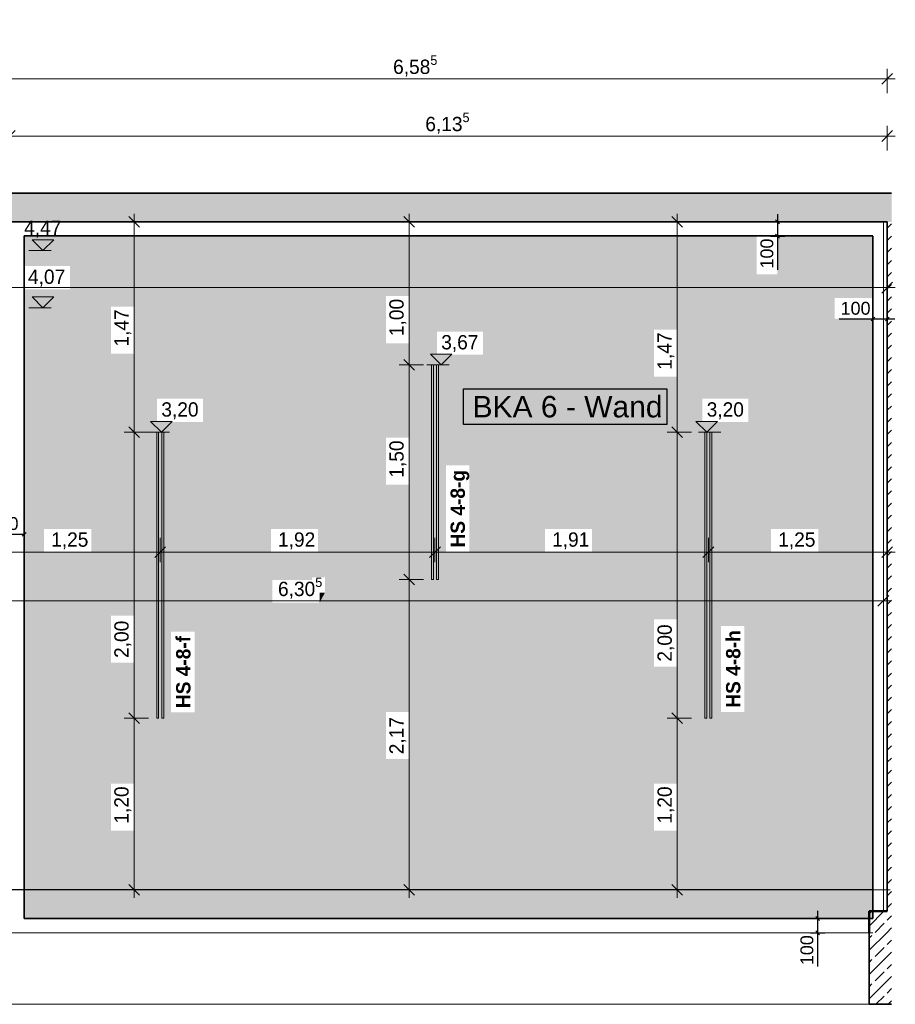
# Model space of a CAD drawing. Extents: x -22247 to 536407, y -187892 to 17509.
# Tile 62 of 75: x 492438 to 498558, y -185776 to -178892. Entities that reach past the tile are written whole.
import ezdxf
from ezdxf.lldxf.tags import DXFTag

# ---------------------------------------------------------------- set-up
doc = ezdxf.new("R2010")
doc.units = 0
doc.header["$LTSCALE"] = 50
doc.layers.get('0').update_dxf_attribs({"lineweight": 25})
for name, color, linetype, lineweight in [('01 Bemaßung einbauteile', 7, 'Continuous', 25), ('01AFU Allgemein Bemaßung', 7, 'Continuous', 25), ('20 Außenwände', 7, 'Continuous', 25), ('20 Bodenplatte', 7, 'Continuous', 25), ('20 Dach Stb-Decke', 7, 'Continuous', 25), ('20 Einbauteile - Halfenschienen', 7, 'Continuous', 25), ('20 Fundament', 7, 'Continuous', 25), ('20 Innenwände', 7, 'Continuous', 25), ('H_Mass', 7, 'Continuous', 25), ('H_Text', 7, 'Continuous', 25), ('X_Geometrie', 7, 'Continuous', 25)]:
    doc.layers.add(name, color=color, linetype=linetype, lineweight=lineweight)
doc.layers.add('H_Fläschenheizung', color=7, linetype='Continuous', lineweight=35, true_color=0xff9393)
doc.styles.add('ERSTELLTER_STIL_2', font='GOTHIC.TTF')
doc.styles.add('ERSTELLTER_STIL_3', font='txt')
doc.styles.get("Standard").update_dxf_attribs({"font": 'txt.shx'})
tags = doc.linetypes.add('Untersicht', pattern=[0.4, 0.3, -0.1]).pattern_tags.tags
tags[6:7] = [DXFTag(74, 4), DXFTag(75, 0), DXFTag(340, '0'), DXFTag(46, 1.0), DXFTag(50, 0.0), DXFTag(44, 0.0), DXFTag(45, 0.0)]
tags[4:5] = [DXFTag(74, 4), DXFTag(75, 0), DXFTag(340, '0'), DXFTag(46, 1.0), DXFTag(50, 0.0), DXFTag(44, 0.0), DXFTag(45, 0.0)]
pattern_1 = [(45, (505077.17, -184975.84), (-84.8528, 84.8528), []), (45, (505034.74, -184933.41), (-84.8528, 84.8528), [90, -30])]

# ---------------------------------------------------------------- blocks, each defined once
blk = doc.blocks.new('Schraffur_A07DT84IVH', base_point=(492468.8, -185175.8))
at = {"ltscale": 0.35}
for points in [[(497588.5, -180409.2), (492468.8, -180614.4), (492468.8, -180404.2)], [(497588.5, -180409.2), (492468.8, -180404.2), (498401.9, -180404.2)], [(497588.5, -180409.2), (492788.4, -180614.4), (492468.8, -180614.4)], [(497588.5, -180409.2), (493075.2, -180897.6), (492788.4, -180776.4)], [(497588.5, -180409.2), (492788.4, -180776.4), (492788.4, -180614.4)], [(497588.5, -180409.2), (493235.2, -180897.6), (493075.2, -180897.6)], [(497588.5, -180409.2), (494997.7, -180824.2), (493235.2, -180897.6)], [(497588.5, -180409.2), (495157.7, -180824.2), (494997.7, -180824.2)], [(497588.5, -180409.2), (495354.1, -181072.4), (495157.7, -180824.2)], [(497588.5, -180409.2), (495675.4, -181072.4), (495354.1, -181072.4)], [(497588.5, -180409.2), (496871.7, -181059.2), (495675.4, -181234.2)], [(497588.5, -180409.2), (495675.4, -181234.2), (495675.4, -181072.4)], [(497588.5, -180409.2), (497031.7, -181059.2), (496871.7, -181059.2)], [(497588.5, -180409.2), (497209.7, -181542.4), (497031.7, -181389.2)], [(497588.5, -180409.2), (497031.7, -181389.2), (497031.7, -181059.2)], [(497588.5, -180409.2), (497530.5, -181542.4), (497209.7, -181542.4)], [(497588.5, -180409.2), (497588.5, -180673), (497530.5, -181704.2)], [(497588.5, -180409.2), (497530.5, -181704.2), (497530.5, -181542.4)], [(497588.5, -180409.2), (498401.9, -180404.2), (497732.5, -180409.2)], [(497732.5, -180673), (497732.5, -180409.2), (498401.9, -180404.2)], [(497732.5, -180673), (498401.9, -180404.2), (498134.8, -180838.5)], [(498401.9, -180404.2), (498398.5, -180838.5), (498134.8, -180838.5)], [(498401.9, -185175.8), (498398.5, -180982.5), (498401.9, -180404.2)], [(498398.5, -180982.5), (498401.9, -180404.2), (498398.5, -180838.5)], [(497530.5, -181704.2), (497689.9, -182612.9), (497588.5, -180673)], [(497689.9, -182612.9), (497588.5, -180673), (497689.9, -182452.9)], [(497588.5, -180673), (497689.9, -182452.9), (497732.5, -180673)], [(497689.9, -182452.9), (497732.5, -180673), (498019.9, -182452.9)], [(497732.5, -180673), (498019.9, -182452.9), (498134.8, -180838.5)], [(492469.2, -185175.8), (492468.8, -180776.4), (492607.8, -182452.9)], [(492468.8, -180776.4), (492607.8, -182452.9), (492788.4, -180776.4)], [(492607.8, -182452.9), (492788.4, -180776.4), (492937.8, -182452.9)], [(492788.4, -180776.4), (492937.8, -182452.9), (493075.2, -180897.6)], [(493235.2, -181227.5), (493235.2, -180897.6), (494997.7, -180824.2)], [(493235.2, -181227.5), (494997.7, -180824.2), (493397.8, -181542.4)], [(493718.6, -181542.4), (493397.8, -181542.4), (494997.7, -180824.2)], [(494997.7, -180824.2), (494193.5, -182452.9), (493718.6, -181704.2)], [(493718.6, -181542.4), (494997.7, -180824.2), (493718.6, -181704.2)], [(494523.5, -182452.9), (494997.7, -180824.2), (494193.5, -182452.9)], [(494997.7, -180824.2), (494571, -182791.7), (494523.5, -182612.9)], [(494523.5, -182612.9), (494523.5, -182452.9), (494997.7, -180824.2)], [(494997.7, -184062), (494571, -182897.3), (494997.7, -180824.2)], [(494571, -182897.3), (494997.7, -180824.2), (494571, -182791.7)], [(494997.7, -184062), (494997.7, -180824.2), (494997.7, -181154.2)], [(495157.7, -180824.2), (495354.1, -181072.4), (495157.7, -181154.2)], [(498019.9, -182452.9), (498134.8, -180838.5), (498019.9, -182612.9)], [(498134.8, -180838.5), (498019.9, -182612.9), (498134.8, -180982.5)], [(492937.8, -182452.9), (493075.2, -180897.6), (492937.8, -182612.9)], [(493075.2, -180897.6), (492937.8, -182612.9), (493075.2, -181227.5)], [(498019.9, -182612.9), (498134.8, -180982.5), (498401.9, -185175.8)], [(498134.8, -180982.5), (498401.9, -185175.8), (498398.5, -180982.5)], [(495157.7, -181154.2), (495157.7, -181813.9), (495354.1, -181072.4)], [(495157.7, -181813.9), (495354.1, -181072.4), (495157.7, -182143.9)], [(495354.1, -181072.4), (495157.7, -182143.9), (495157.7, -183732)], [(495354.1, -181072.4), (495354.1, -181234.2), (495157.7, -184062)], [(495157.7, -183732), (495354.1, -181072.4), (495157.7, -184062)], [(496871.7, -181059.2), (496109.2, -182452.9), (495675.4, -181234.2)], [(496871.7, -181059.2), (496439.2, -182452.9), (496109.2, -182452.9)], [(496871.7, -181059.2), (496871.7, -181389.2), (496439.2, -182612.9)], [(496871.7, -181059.2), (496439.2, -182612.9), (496439.2, -182452.9)], [(494997.7, -184062), (494997.7, -181154.2), (494997.7, -181813.9)], [(494997.7, -181154.2), (494997.7, -181813.9), (495157.7, -181154.2)], [(494997.7, -181813.9), (495157.7, -181154.2), (495157.7, -181813.9)], [(492937.8, -182612.9), (493075.2, -181227.5), (493075.2, -184562.5)], [(493075.2, -181227.5), (493075.2, -184562.5), (493075.2, -183058.7)], [(493235.2, -181227.5), (493235.2, -183058.7), (493075.2, -183058.7)], [(493235.2, -181227.5), (493075.2, -183058.7), (493075.2, -181227.5)], [(493235.2, -181227.5), (493397.8, -181542.4), (493235.2, -183058.7)], [(495354.1, -181234.2), (495157.7, -184062), (495416.7, -182615.4)], [(495675.4, -181234.2), (495416.7, -182007), (495354.1, -181234.2)], [(495416.7, -182007), (495354.1, -181234.2), (495416.7, -182615.4)], [(495581.1, -182007), (495675.4, -181234.2), (495416.7, -182007)], [(495581.1, -182615.4), (496109.2, -182612.9), (495675.4, -181234.2)], [(495581.1, -182615.4), (495581.1, -182007), (495675.4, -181234.2)], [(496109.2, -182612.9), (495675.4, -181234.2), (496109.2, -182452.9)], [(496439.2, -182612.9), (496871.8, -184562.5), (496871.7, -181389.2)], [(496871.8, -184562.5), (496871.7, -181389.2), (496871.8, -183084.4)], [(496871.7, -181389.2), (496871.8, -183084.4), (497031.7, -181389.2)], [(496871.8, -183084.4), (497031.7, -181389.2), (497031.8, -183084.4)], [(497031.7, -181389.2), (497031.8, -183084.4), (497209.7, -181542.4)], [(493397.8, -181704.2), (493235.2, -184562.5), (493397.8, -181542.4)], [(493235.2, -184562.5), (493397.8, -181542.4), (493235.2, -184232.6)], [(493397.8, -181542.4), (493235.2, -184232.6), (493235.2, -183388.6)], [(493235.2, -183058.7), (493397.8, -181542.4), (493235.2, -183388.6)], [(497031.8, -183084.4), (497209.7, -181542.4), (497031.8, -183414.4)], [(497209.7, -181542.4), (497031.8, -183414.4), (497031.8, -184232.6)], [(497031.8, -184562.5), (497031.8, -184232.6), (497209.7, -181542.4)], [(497031.8, -184562.5), (497209.7, -181542.4), (497209.7, -181704.2)], [(493494.3, -183734.3), (493397.8, -181704.2), (493235.2, -184562.5)], [(493494.3, -183171.4), (493494.3, -183734.3), (493397.8, -181704.2)], [(493494.3, -183171.4), (493397.8, -181704.2), (493718.6, -181704.2)], [(493494.3, -183171.4), (493718.6, -181704.2), (493660.1, -183171.4)], [(494204, -182968.5), (493718.6, -181704.2), (493660.1, -183734.3)], [(493718.6, -181704.2), (493660.1, -183734.3), (493660.1, -183171.4)], [(494193.5, -182612.9), (494204, -182968.5), (493718.6, -181704.2)], [(494193.5, -182452.9), (493718.6, -181704.2), (494193.5, -182612.9)], [(497209.7, -181704.2), (497339.4, -183731.5), (497031.8, -184562.5)], [(497530.5, -181704.2), (497339.4, -183131.4), (497209.7, -181704.2)], [(497339.4, -183131.4), (497209.7, -181704.2), (497339.4, -183731.5)], [(497503.8, -183131.4), (497530.5, -181704.2), (497339.4, -183131.4)], [(497503.8, -183731.5), (497530.5, -181704.2), (497689.9, -182612.9)], [(497503.8, -183731.5), (497503.8, -183131.4), (497530.5, -181704.2)], [(494997.7, -182143.9), (494997.7, -184062), (494997.7, -181813.9)], [(495157.7, -182143.9), (495157.7, -183732), (494997.7, -183732)], [(494997.7, -182143.9), (495157.7, -182143.9), (494997.7, -183732)], [(494997.7, -182143.9), (494997.7, -183732), (494997.7, -184062)], [(492607.8, -182612.9), (492469.2, -185175.8), (492607.8, -182452.9)], [(492607.8, -182612.9), (493075.2, -184562.5), (492469.2, -185175.8)], [(492607.8, -182612.9), (492937.8, -182612.9), (493075.2, -184562.5)], [(494523.5, -182612.9), (494204, -182808.5), (494193.5, -182612.9)], [(494204, -182808.5), (494193.5, -182612.9), (494204, -182968.5)], [(494523.5, -182612.9), (494480.5, -182791.7), (494204, -182808.5)], [(494571, -182791.7), (494523.5, -182612.9), (494480.5, -182791.7)], [(496871.8, -184562.5), (495581.1, -182615.4), (496109.2, -182612.9)], [(496109.2, -182612.9), (496439.2, -182612.9), (496871.8, -184562.5)], [(498401.9, -185175.8), (497503.8, -183731.5), (497689.9, -182612.9)], [(498401.9, -185175.8), (497689.9, -182612.9), (498019.9, -182612.9)], [(495157.7, -184062), (495416.7, -182615.4), (496871.8, -184562.5)], [(495416.7, -182615.4), (496871.8, -184562.5), (495581.1, -182615.4)], [(494480.5, -182791.7), (494204, -182808.5), (494480.5, -182808.5)], [(494533.9, -182968.5), (494997.7, -184062), (494571, -182897.3)], [(494571, -182897.3), (494533.9, -182968.5), (494533.9, -182897.3)], [(494997.7, -184062), (493660.1, -183734.3), (494204, -182968.5)], [(494204, -182968.5), (494533.9, -182968.5), (494997.7, -184062)], [(493075.2, -184562.5), (493075.2, -183058.7), (493075.2, -183388.6)], [(496871.8, -183414.4), (496871.8, -184562.5), (496871.8, -183084.4)], [(493235.2, -184232.6), (493235.2, -183388.6), (493075.2, -184232.6)], [(493235.2, -183388.6), (493075.2, -184232.6), (493075.2, -183388.6)], [(493075.2, -184232.6), (493075.2, -183388.6), (493075.2, -184562.5)], [(497031.8, -183414.4), (497031.8, -184232.6), (496871.8, -184232.6)], [(496871.8, -183414.4), (497031.8, -183414.4), (496871.8, -184232.6)], [(496871.8, -183414.4), (496871.8, -184232.6), (496871.8, -184562.5)], [(498401.9, -185175.8), (493235.2, -184562.5), (493494.3, -183734.3)], [(498401.9, -185175.8), (493494.3, -183734.3), (493660.1, -183734.3)], [(498401.9, -185175.8), (493660.1, -183734.3), (494997.7, -184062)], [(498401.9, -185175.8), (497031.8, -184562.5), (497339.4, -183731.5)], [(498401.9, -185175.8), (497339.4, -183731.5), (497503.8, -183731.5)], [(498401.9, -185175.8), (494997.7, -184062), (495157.7, -184062)], [(498401.9, -185175.8), (495157.7, -184062), (496871.8, -184562.5)], [(498401.9, -185175.8), (492469.2, -185175.8), (493075.2, -184562.5)], [(498401.9, -185175.8), (493075.2, -184562.5), (493235.2, -184562.5)], [(498401.9, -185175.8), (496871.8, -184562.5), (497031.8, -184562.5)]]:
    blk.add_solid(points, dxfattribs=at)
blk = doc.blocks.new('-D343')
at = {"layer": '01AFU Allgemein Bemaßung', "color": 7, "linetype": 'Continuous', "lineweight": 13, "ltscale": 0.00028561}
for p, q in [((498.4746, -183.0262), (498.4746, -182.7058)), ((492.1692, -183.2058), (492.1692, -182.8855)), ((492.2067, -182.9183), (492.1317, -182.9933)), ((492.1692, -182.9558), (498.4746, -182.9558)), ((498.4371, -182.9933), (498.5121, -182.9183)), ((498.4746, -182.9558), (498.5309, -182.9558))]:
    blk.add_line(p, q, dxfattribs=at)
at = {"layer": '01AFU Allgemein Bemaßung', "color": 7, "lineweight": 13, "ltscale": 0.00028561, "insert": (494.2432, -182.951), "char_height": 0.1, "attachment_point": 7, "style": 'ERSTELLTER_STIL_2'}
blk.add_mtext('\\A1;{\\pql;\\fCentury Gothic|b0|i0|c0|p0;\\W1.000000;6,30\\fCentury Gothic|b0|i0|c0|p0;\\W1.000000;\\A1{\\H.66x;\\S5^  ;}}', dxfattribs=at)
blk = doc.blocks.new('-D344')
at = {"layer": '01AFU Allgemein Bemaßung', "color": 7, "linetype": 'Continuous', "lineweight": 13, "ltscale": 0.00028561}
for p, q in [((483.9101, -180.8362), (483.9101, -180.6658)), ((498.5019, -180.8362), (498.5019, -180.6658)), ((483.9476, -180.7283), (483.8726, -180.8033)), ((498.4644, -180.8033), (498.5394, -180.7283)), ((483.8539, -180.7658), (483.9101, -180.7658)), ((483.9101, -180.7658), (498.5019, -180.7658)), ((498.5019, -180.7658), (498.5581, -180.7658))]:
    blk.add_line(p, q, dxfattribs=at)
at = {"layer": '01AFU Allgemein Bemaßung', "color": 7, "lineweight": 13, "ltscale": 0.00028561, "insert": (488.0068, -180.7458), "char_height": 0.1, "attachment_point": 7, "style": 'ERSTELLTER_STIL_2'}
blk.add_mtext('\\A1;{\\pql;\\fCentury Gothic|b0|i0|c0|p0;\\W1.000000;14,59}', dxfattribs=at)
blk = doc.blocks.new('-D352')
at = {"layer": '01 Bemaßung einbauteile', "color": 200, "linetype": 'Continuous', "lineweight": 18, "ltscale": 0.00105, "true_color": 0xd600ff}
for p, q in [((492.3692, -179.8058), (492.3692, -179.6355)), ((498.5019, -179.8058), (498.5019, -179.6355)), ((492.4067, -179.6683), (492.3317, -179.7433)), ((492.3692, -179.7058), (498.5019, -179.7058)), ((498.4644, -179.7433), (498.5394, -179.6683)), ((498.5019, -179.7058), (498.5581, -179.7058))]:
    blk.add_line(p, q, dxfattribs=at)
at = {"layer": '01 Bemaßung einbauteile', "color": 200, "lineweight": 18, "ltscale": 0.00105, "true_color": 0xd600ff, "insert": (495.2728, -179.701), "char_height": 0.1, "attachment_point": 7, "style": 'ERSTELLTER_STIL_2'}
blk.add_mtext('\\A1;{\\pql;\\fCentury Gothic|b0|i0|c0|p0;\\W1.000000;6,13\\fCentury Gothic|b0|i0|c0|p0;\\W1.000000;\\A1{\\H.66x;\\S5^  ;}}', dxfattribs=at)
blk = doc.blocks.new('-D355')
at = {"layer": '01 Bemaßung einbauteile', "color": 200, "linetype": 'Continuous', "lineweight": 18, "ltscale": 0.00105, "true_color": 0xd600ff}
for p, q in [((491.9192, -179.4058), (491.9192, -179.2355)), ((498.5019, -179.4058), (498.5019, -179.2355)), ((491.9567, -179.2683), (491.8817, -179.3433)), ((491.9192, -179.3058), (498.5019, -179.3058)), ((498.4644, -179.3433), (498.5394, -179.2683)), ((498.5019, -179.3058), (498.5581, -179.3058))]:
    blk.add_line(p, q, dxfattribs=at)
at = {"layer": '01 Bemaßung einbauteile', "color": 200, "lineweight": 18, "ltscale": 0.00105, "true_color": 0xd600ff, "insert": (495.0478, -179.301), "char_height": 0.1, "attachment_point": 7, "style": 'ERSTELLTER_STIL_2'}
blk.add_mtext('\\A1;{\\pql;\\fCentury Gothic|b0|i0|c0|p0;\\W1.000000;6,58\\fCentury Gothic|b0|i0|c0|p0;\\W1.000000;\\A1{\\H.66x;\\S5^  ;}}', dxfattribs=at)
blk = doc.blocks.new('-D360')
at = {"layer": '01 Bemaßung einbauteile', "color": 200, "linetype": 'Continuous', "lineweight": 18, "ltscale": 0.00105, "true_color": 0xd600ff}
for p, q in [((492.1692, -182.7154), (492.1692, -182.545)), ((493.4199, -182.6857), (493.4199, -182.5154)), ((492.2067, -182.5779), (492.1317, -182.6529)), ((493.4574, -182.5779), (493.3824, -182.6529)), ((492.1692, -182.6154), (493.4199, -182.6154))]:
    blk.add_line(p, q, dxfattribs=at)
at = {"layer": '01 Bemaßung einbauteile', "color": 200, "lineweight": 18, "ltscale": 0.00105, "true_color": 0xd600ff, "insert": (492.6576, -182.5954), "char_height": 0.1, "attachment_point": 7, "style": 'ERSTELLTER_STIL_2'}
blk.add_mtext('\\A1;{\\pql;\\fCentury Gothic|b0|i0|c0|p0;\\W1.000000;1,25}', dxfattribs=at)
blk = doc.blocks.new('-D361')
at = {"layer": '01 Bemaßung einbauteile', "color": 200, "linetype": 'Continuous', "lineweight": 18, "ltscale": 0.00105, "true_color": 0xd600ff}
for p, q in [((493.4199, -182.6857), (493.4199, -182.5154)), ((495.3406, -182.6857), (495.3406, -182.5154)), ((493.4574, -182.5779), (493.3824, -182.6529)), ((495.3781, -182.5779), (495.3031, -182.6529)), ((493.4199, -182.6154), (495.3406, -182.6154))]:
    blk.add_line(p, q, dxfattribs=at)
at = {"layer": '01 Bemaßung einbauteile', "color": 200, "lineweight": 18, "ltscale": 0.00105, "true_color": 0xd600ff, "insert": (494.2433, -182.5954), "char_height": 0.1, "attachment_point": 7, "style": 'ERSTELLTER_STIL_2'}
blk.add_mtext('\\A1;{\\pql;\\fCentury Gothic|b0|i0|c0|p0;\\W1.000000;1,92}', dxfattribs=at)
blk = doc.blocks.new('-D362')
at = {"layer": '01 Bemaßung einbauteile', "color": 200, "linetype": 'Continuous', "lineweight": 18, "ltscale": 0.00105, "true_color": 0xd600ff}
for p, q in [((495.3406, -182.6857), (495.3406, -182.5154)), ((497.2513, -182.6857), (497.2513, -182.5154)), ((495.3781, -182.5779), (495.3031, -182.6529)), ((497.2888, -182.5779), (497.2138, -182.6529)), ((495.3406, -182.6154), (497.2513, -182.6154))]:
    blk.add_line(p, q, dxfattribs=at)
at = {"layer": '01 Bemaßung einbauteile', "color": 200, "lineweight": 18, "ltscale": 0.00105, "true_color": 0xd600ff, "insert": (496.159, -182.5954), "char_height": 0.1, "attachment_point": 7, "style": 'ERSTELLTER_STIL_2'}
blk.add_mtext('\\A1;{\\pql;\\fCentury Gothic|b0|i0|c0|p0;\\W1.000000;1,91}', dxfattribs=at)
blk = doc.blocks.new('-D363')
at = {"layer": '01 Bemaßung einbauteile', "color": 200, "linetype": 'Continuous', "lineweight": 18, "ltscale": 0.00105, "true_color": 0xd600ff}
for p, q in [((497.2513, -182.6857), (497.2513, -182.5154)), ((498.5019, -182.6857), (498.5019, -182.5154)), ((497.2888, -182.5779), (497.2138, -182.6529)), ((498.4644, -182.6529), (498.5394, -182.5779)), ((497.2513, -182.6154), (498.5019, -182.6154)), ((498.5019, -182.6154), (498.5581, -182.6154))]:
    blk.add_line(p, q, dxfattribs=at)
at = {"layer": '01 Bemaßung einbauteile', "color": 200, "lineweight": 18, "ltscale": 0.00105, "true_color": 0xd600ff, "insert": (497.7397, -182.5954), "char_height": 0.1, "attachment_point": 7, "style": 'ERSTELLTER_STIL_2'}
blk.add_mtext('\\A1;{\\pql;\\fCentury Gothic|b0|i0|c0|p0;\\W1.000000;1,25}', dxfattribs=at)
blk = doc.blocks.new('-D367')
at = {"layer": '01 Bemaßung einbauteile', "color": 200, "linetype": 'Continuous', "lineweight": 18, "ltscale": 0.00105, "true_color": 0xd600ff}
for p, q in [((493.3378, -183.7758), (493.1675, -183.7758)), ((493.2003, -183.7383), (493.2753, -183.8133)), ((493.2378, -184.9758), (493.2378, -183.7758)), ((493.2003, -184.9383), (493.2753, -185.0133)), ((493.3378, -184.9758), (493.1675, -184.9758)), ((493.2378, -185.0321), (493.2378, -184.9758))]:
    blk.add_line(p, q, dxfattribs=at)
at = {"layer": '01 Bemaßung einbauteile', "color": 200, "lineweight": 18, "ltscale": 0.00105, "true_color": 0xd600ff, "insert": (493.2178, -184.5127), "char_height": 0.1, "attachment_point": 7, "rotation": 90, "style": 'ERSTELLTER_STIL_2'}
blk.add_mtext('\\A1;{\\pql;\\fCentury Gothic|b0|i0|c0|p0;\\W1.000000;1,20}', dxfattribs=at)
blk = doc.blocks.new('-D368')
at = {"layer": '01 Bemaßung einbauteile', "color": 200, "linetype": 'Continuous', "lineweight": 18, "ltscale": 0.00105, "true_color": 0xd600ff}
for p, q in [((493.3378, -181.7758), (493.1675, -181.7758)), ((493.2003, -181.7383), (493.2753, -181.8133)), ((493.2378, -183.7758), (493.2378, -181.7758)), ((493.3378, -183.7758), (493.1675, -183.7758)), ((493.2003, -183.7383), (493.2753, -183.8133))]:
    blk.add_line(p, q, dxfattribs=at)
at = {"layer": '01 Bemaßung einbauteile', "color": 200, "lineweight": 18, "ltscale": 0.00105, "true_color": 0xd600ff, "insert": (493.2178, -183.3544), "char_height": 0.1, "attachment_point": 7, "rotation": 90, "style": 'ERSTELLTER_STIL_2'}
blk.add_mtext('\\A1;{\\pql;\\fCentury Gothic|b0|i0|c0|p0;\\W1.000000;2,00}', dxfattribs=at)
blk = doc.blocks.new('-D369')
at = {"layer": '01 Bemaßung einbauteile', "color": 200, "linetype": 'Continuous', "lineweight": 18, "ltscale": 0.00105, "true_color": 0xd600ff}
for p, q in [((493.2753, -180.3433), (493.2003, -180.2683)), ((493.2378, -180.3058), (493.2378, -180.2496)), ((493.3378, -180.3058), (493.1675, -180.3058)), ((493.2378, -181.7758), (493.2378, -180.3058)), ((493.3378, -181.7758), (493.1675, -181.7758)), ((493.2003, -181.7383), (493.2753, -181.8133))]:
    blk.add_line(p, q, dxfattribs=at)
at = {"layer": '01 Bemaßung einbauteile', "color": 200, "lineweight": 18, "ltscale": 0.00105, "true_color": 0xd600ff, "insert": (493.2178, -181.1777), "char_height": 0.1, "attachment_point": 7, "rotation": 90, "style": 'ERSTELLTER_STIL_2'}
blk.add_mtext('\\A1;{\\pql;\\fCentury Gothic|b0|i0|c0|p0;\\W1.000000;1,47}', dxfattribs=at)
blk = doc.blocks.new('-D370')
at = {"layer": '01 Bemaßung einbauteile', "color": 200, "linetype": 'Continuous', "lineweight": 18, "ltscale": 0.00105, "true_color": 0xd600ff}
for p, q in [((495.2601, -182.8058), (495.0898, -182.8058)), ((495.1226, -182.7683), (495.1976, -182.8433)), ((495.1601, -184.9758), (495.1601, -182.8058)), ((495.1226, -184.9383), (495.1976, -185.0133)), ((495.2601, -184.9758), (495.0898, -184.9758)), ((495.1601, -185.0321), (495.1601, -184.9758))]:
    blk.add_line(p, q, dxfattribs=at)
at = {"layer": '01 Bemaßung einbauteile', "color": 200, "lineweight": 18, "ltscale": 0.00105, "true_color": 0xd600ff, "insert": (495.1401, -184.0277), "char_height": 0.1, "attachment_point": 7, "rotation": 90, "style": 'ERSTELLTER_STIL_2'}
blk.add_mtext('\\A1;{\\pql;\\fCentury Gothic|b0|i0|c0|p0;\\W1.000000;2,17}', dxfattribs=at)
blk = doc.blocks.new('-D371')
at = {"layer": '01 Bemaßung einbauteile', "color": 200, "linetype": 'Continuous', "lineweight": 18, "ltscale": 0.00105, "true_color": 0xd600ff}
for p, q in [((495.2601, -181.3058), (495.0898, -181.3058)), ((495.1226, -181.2683), (495.1976, -181.3433)), ((495.1601, -182.8058), (495.1601, -181.3058)), ((495.2601, -182.8058), (495.0898, -182.8058)), ((495.1226, -182.7683), (495.1976, -182.8433))]:
    blk.add_line(p, q, dxfattribs=at)
at = {"layer": '01 Bemaßung einbauteile', "color": 200, "lineweight": 18, "ltscale": 0.00105, "true_color": 0xd600ff, "insert": (495.1401, -182.0941), "char_height": 0.1, "attachment_point": 7, "rotation": 90, "style": 'ERSTELLTER_STIL_2'}
blk.add_mtext('\\A1;{\\pql;\\fCentury Gothic|b0|i0|c0|p0;\\W1.000000;1,50}', dxfattribs=at)
blk = doc.blocks.new('-D372')
at = {"layer": '01 Bemaßung einbauteile', "color": 200, "linetype": 'Continuous', "lineweight": 18, "ltscale": 0.00105, "true_color": 0xd600ff}
for p, q in [((495.1976, -180.3433), (495.1226, -180.2683)), ((495.1601, -180.3058), (495.1601, -180.2496)), ((495.2601, -180.3058), (495.0898, -180.3058)), ((495.1601, -181.3058), (495.1601, -180.3058)), ((495.2601, -181.3058), (495.0898, -181.3058)), ((495.1226, -181.2683), (495.1976, -181.3433))]:
    blk.add_line(p, q, dxfattribs=at)
at = {"layer": '01 Bemaßung einbauteile', "color": 200, "lineweight": 18, "ltscale": 0.00105, "true_color": 0xd600ff, "insert": (495.1401, -181.1044), "char_height": 0.1, "attachment_point": 7, "rotation": 90, "style": 'ERSTELLTER_STIL_2'}
blk.add_mtext('\\A1;{\\pql;\\fCentury Gothic|b0|i0|c0|p0;\\W1.000000;1,00}', dxfattribs=at)
blk = doc.blocks.new('-D373')
at = {"layer": '01 Bemaßung einbauteile', "color": 200, "linetype": 'Continuous', "lineweight": 18, "ltscale": 0.00105, "true_color": 0xd600ff}
for p, q in [((497.1343, -183.7758), (496.964, -183.7758)), ((496.9968, -183.7383), (497.0718, -183.8133)), ((497.0343, -184.9758), (497.0343, -183.7758)), ((496.9968, -184.9383), (497.0718, -185.0133)), ((497.1343, -184.9758), (496.964, -184.9758)), ((497.0343, -185.0321), (497.0343, -184.9758))]:
    blk.add_line(p, q, dxfattribs=at)
at = {"layer": '01 Bemaßung einbauteile', "color": 200, "lineweight": 18, "ltscale": 0.00105, "true_color": 0xd600ff, "insert": (497.0143, -184.5127), "char_height": 0.1, "attachment_point": 7, "rotation": 90, "style": 'ERSTELLTER_STIL_2'}
blk.add_mtext('\\A1;{\\pql;\\fCentury Gothic|b0|i0|c0|p0;\\W1.000000;1,20}', dxfattribs=at)
blk = doc.blocks.new('-D374')
at = {"layer": '01 Bemaßung einbauteile', "color": 200, "linetype": 'Continuous', "lineweight": 18, "ltscale": 0.00105, "true_color": 0xd600ff}
for p, q in [((497.1343, -181.7758), (496.964, -181.7758)), ((496.9968, -181.7383), (497.0718, -181.8133)), ((497.0343, -183.7758), (497.0343, -181.7758)), ((497.1343, -183.7758), (496.964, -183.7758)), ((496.9968, -183.7383), (497.0718, -183.8133))]:
    blk.add_line(p, q, dxfattribs=at)
at = {"layer": '01 Bemaßung einbauteile', "color": 200, "lineweight": 18, "ltscale": 0.00105, "true_color": 0xd600ff, "insert": (497.0143, -183.3802), "char_height": 0.1, "attachment_point": 7, "rotation": 90, "style": 'ERSTELLTER_STIL_2'}
blk.add_mtext('\\A1;{\\pql;\\fCentury Gothic|b0|i0|c0|p0;\\W1.000000;2,00}', dxfattribs=at)
blk = doc.blocks.new('-D375')
at = {"layer": '01 Bemaßung einbauteile', "color": 200, "linetype": 'Continuous', "lineweight": 18, "ltscale": 0.00105, "true_color": 0xd600ff}
for p, q in [((497.0718, -180.3433), (496.9968, -180.2683)), ((497.0343, -180.3058), (497.0343, -180.2496)), ((497.1343, -180.3058), (496.964, -180.3058)), ((497.0343, -181.7758), (497.0343, -180.3058)), ((497.1343, -181.7758), (496.964, -181.7758)), ((496.9968, -181.7383), (497.0718, -181.8133))]:
    blk.add_line(p, q, dxfattribs=at)
at = {"layer": '01 Bemaßung einbauteile', "color": 200, "lineweight": 18, "ltscale": 0.00105, "true_color": 0xd600ff, "insert": (497.0143, -181.3394), "char_height": 0.1, "attachment_point": 7, "rotation": 90, "style": 'ERSTELLTER_STIL_2'}
blk.add_mtext('\\A1;{\\pql;\\fCentury Gothic|b0|i0|c0|p0;\\W1.000000;1,47}', dxfattribs=at)
blk = doc.blocks.new('Maß_A06WTXEK1A', base_point=(497615, -180642.1))
at = {"ltscale": 0.003906}
for p, q in [((497735, -180252.8), (497735, -180642.1)), ((497685, -180305.8), (497785, -180305.8)), ((497721.7, -180292.6), (497748.3, -180319.1)), ((497685, -180405.8), (497785, -180405.8)), ((497721.7, -180392.6), (497748.3, -180419.1))]:
    blk.add_line(p, q, dxfattribs=at)
at = {"ltscale": 0.003906, "insert": (497615, -180632.3), "char_height": 90, "attachment_point": 1, "rotation": 90}
blk.add_mtext('{\\fArial;100}', dxfattribs=at)
blk = doc.blocks.new('Maß_A06WTXEL1A', base_point=(498165.6, -181035))
at = {"ltscale": 0.003906}
for p, q in [((498401.9, -181035), (498401.9, -180935)), ((498501.9, -181035), (498501.9, -180935)), ((498554.9, -180985), (498165.6, -180985)), ((498415.1, -180971.7), (498388.6, -180998.3)), ((498515.1, -180971.7), (498488.6, -180998.3))]:
    blk.add_line(p, q, dxfattribs=at)
at = {"ltscale": 0.003906, "insert": (498175.4, -180865), "char_height": 90, "attachment_point": 1}
blk.add_mtext('{\\fArial;100}', dxfattribs=at)
blk = doc.blocks.new('Maß_A06WTXEM1A', base_point=(497895, -185512.1))
at = {"ltscale": 0.003906}
for p, q in [((498015, -185122.8), (498015, -185512.1)), ((497965, -185175.8), (498065, -185175.8)), ((498001.7, -185162.6), (498028.3, -185189.1)), ((497965, -185275.8), (498065, -185275.8)), ((498001.7, -185262.6), (498028.3, -185289.1))]:
    blk.add_line(p, q, dxfattribs=at)
at = {"ltscale": 0.003906, "insert": (497895, -185502.3), "char_height": 90, "attachment_point": 1, "rotation": 90}
blk.add_mtext('{\\fArial;100}', dxfattribs=at)
blk = doc.blocks.new('Maß_A06WTXEQ1A', base_point=(492155.9, -182540))
at = {"ltscale": 0.003906}
for p, q in [((492182.4, -182476.7), (492155.9, -182503.3)), ((492169.2, -182540), (492169.2, -182440)), ((492482.4, -182476.7), (492455.9, -182503.3)), ((492469.2, -182540), (492469.2, -182440)), ((492169.2, -182490), (492469.2, -182490))]:
    blk.add_line(p, q, dxfattribs=at)
at = {"ltscale": 0.003906, "insert": (492219.9, -182370), "char_height": 90, "attachment_point": 1}
blk.add_mtext('{\\fArial;300}', dxfattribs=at)
blk = doc.blocks.new('Bauteilbeschriftung_A07DT84VVH', base_point=(495540.7, -181722.7))
at = {"linetype": 'Continuous', "ltscale": 0.25}
for p, q in [((495540.7, -181472.7), (496962.3, -181472.7)), ((495540.7, -181722.7), (495540.7, -181472.7)), ((496962.3, -181472.7), (496962.3, -181722.7)), ((496962.3, -181722.7), (495540.7, -181722.7))]:
    blk.add_line(p, q, dxfattribs=at)
at = {"ltscale": 0.25, "insert": (495603.3, -181522.7), "char_height": 150, "attachment_point": 1}
blk.add_mtext('{\\fArial;BKA 6 - Wand}', dxfattribs=at)

msp = doc.modelspace()

# ---------------------------------------------------------------- hatches: boundary and pattern name
at = {"layer": '20 Bodenplatte', "linetype": 'Continuous', "lineweight": 13, "ltscale": 0.00028561, "true_color": 0x000100}
h = msp.add_hatch(dxfattribs=at)
h.set_pattern_fill('Beton_Stahlbeton_0011', color=98, scale=1000, style=0, pattern_type=2)
h.set_pattern_definition(pattern_1)
h.paths.add_polyline_path([(498375.7, -185125.8), (498375.7, -185275.8), (498532, -185275.8), (498532, -185125.8)])
at = {"layer": '20 Dach Stb-Decke', "linetype": 'Continuous', "lineweight": 13, "ltscale": 0.00028561, "true_color": 0x000100}
h = msp.add_hatch(dxfattribs=at)
h.set_pattern_fill('Beton_Stahlbeton_0011', color=98, scale=1000, style=0, pattern_type=2)
h.set_pattern_definition(pattern_1)
h.paths.add_polyline_path([(483892.7, -180105.8), (483892.7, -180305.8), (498532, -180305.8), (498532, -180105.8)])
at = {"layer": '20 Fundament', "linetype": 'Continuous', "lineweight": 13, "ltscale": 0.00028561, "true_color": 0x000100}
h = msp.add_hatch(dxfattribs=at)
h.set_pattern_fill('Beton_Stahlbeton_0011', color=98, scale=1000, style=0, pattern_type=2)
h.set_pattern_definition(pattern_1)
h.paths.add_polyline_path([(498375.6, -185775.8), (498532, -185775.8), (498532, -185275.8), (498375.6, -185275.8)])
at = {"layer": '20 Innenwände', "linetype": 'Continuous', "lineweight": 13, "ltscale": 0.00028561, "true_color": 0x000100}
h = msp.add_hatch(dxfattribs=at)
h.set_pattern_fill('Beton_Stahlbeton_0011', color=98, scale=1000, style=0, pattern_type=2)
h.set_pattern_definition(pattern_1)
h.paths.add_polyline_path([(498501.9, -180305.8), (498501.9, -185125.8), (498532, -185125.8), (498532, -180305.8)])

# ---------------------------------------------------------------- linework, layer by layer
at = {"layer": '01 Bemaßung einbauteile', "color": 200, "linetype": 'Continuous', "lineweight": 18, "ltscale": 0.00105, "true_color": 0xd600ff}
for p, q in [((492600.6, -180505.8), (492525.6, -180430.8)), ((492525.6, -180430.8), (492675.6, -180430.8)), ((492675.6, -180430.8), (492600.6, -180505.8)), ((492600.6, -180505.8), (492500.6, -180505.8)), ((492600.6, -180505.8), (492656.8, -180505.8)), ((492600.6, -180905.8), (492525.6, -180830.8)), ((492525.6, -180830.8), (492675.6, -180830.8)), ((492675.6, -180830.8), (492600.6, -180905.8)), ((492600.6, -180905.8), (492500.6, -180905.8)), ((492600.6, -180905.8), (492656.8, -180905.8)), ((495384.1, -181305.8), (495309.1, -181230.8)), ((495309.1, -181230.8), (495459.1, -181230.8)), ((495459.1, -181230.8), (495384.1, -181305.8)), ((495384.1, -181305.8), (495284.1, -181305.8)), ((495384.1, -181305.8), (495440.3, -181305.8)), ((493427.8, -181775.8), (493352.8, -181700.8)), ((493352.8, -181700.8), (493502.8, -181700.8)), ((493502.8, -181700.8), (493427.8, -181775.8)), ((497239.7, -181775.8), (497164.7, -181700.8)), ((497164.7, -181700.8), (497314.7, -181700.8)), ((497314.7, -181700.8), (497239.7, -181775.8)), ((493427.8, -181775.8), (493327.8, -181775.8)), ((493427.8, -181775.8), (493484.1, -181775.8)), ((497239.7, -181775.8), (497183.5, -181775.8)), ((497239.7, -181775.8), (497339.7, -181775.8))]:
    msp.add_line(p, q, dxfattribs=at)
at = {"layer": '20 Außenwände', "color": 7, "linetype": 'Continuous', "lineweight": 18, "ltscale": 0.00105}
msp.add_line((498474.6, -185125.8), (498474.6, -180305.8), dxfattribs=at)
at = {"layer": '20 Bodenplatte', "color": 7, "linetype": 'Continuous', "lineweight": 50, "ltscale": 0.0625}
for p, q in [((498375.7, -185125.8), (498375.7, -185275.8)), ((498501.9, -185125.8), (498375.7, -185125.8))]:
    msp.add_line(p, q, dxfattribs=at)
at = {"layer": '20 Dach Stb-Decke', "color": 7, "linetype": 'Continuous', "lineweight": 35, "ltscale": 0.015006}
for p, q in [((498532, -180105.8), (483892.7, -180105.8)), ((498501.9, -180305.8), (483892.7, -180305.8))]:
    msp.add_line(p, q, dxfattribs=at)
at = {"layer": '20 Dach Stb-Decke', "color": 30, "linetype": 'Untersicht', "lineweight": 18, "ltscale": 0.00026244, "true_color": 0xff7300}
msp.add_line((492469.2, -184975.8), (498523, -184975.8), dxfattribs=at)
at = {"layer": '20 Einbauteile - Halfenschienen', "color": 200, "linetype": 'Continuous', "lineweight": 18, "ltscale": 0.00105, "true_color": 0xd600ff}
for p, q in [((495316.1, -181305.8), (495329.3, -181305.8)), ((495316.1, -182805.8), (495316.1, -181305.8)), ((495329.3, -182805.8), (495329.3, -181305.8)), ((495351.8, -181305.8), (495365.1, -181305.8)), ((495351.8, -182805.8), (495351.8, -181305.8)), ((495365.1, -182805.8), (495365.1, -181305.8)), ((493395.4, -181775.8), (493408.6, -181775.8)), ((493395.4, -183775.8), (493395.4, -181775.8)), ((493408.6, -183775.8), (493408.6, -181775.8)), ((493431.1, -181775.8), (493444.4, -181775.8)), ((493431.1, -183775.8), (493431.1, -181775.8)), ((493444.4, -183775.8), (493444.4, -181775.8)), ((497226.8, -181775.8), (497240.1, -181775.8)), ((497226.8, -183775.8), (497226.8, -181775.8)), ((497240.1, -183775.8), (497240.1, -181775.8)), ((497262.6, -181775.8), (497275.8, -181775.8)), ((497262.6, -183775.8), (497262.6, -181775.8)), ((497275.8, -183775.8), (497275.8, -181775.8)), ((495316.1, -182805.8), (495329.3, -182805.8)), ((495351.8, -182805.8), (495365.1, -182805.8)), ((493395.4, -183775.8), (493408.6, -183775.8)), ((493431.1, -183775.8), (493444.4, -183775.8)), ((497226.8, -183775.8), (497240.1, -183775.8)), ((497262.6, -183775.8), (497275.8, -183775.8))]:
    msp.add_line(p, q, dxfattribs=at)
at = {"layer": '20 Fundament', "color": 7, "linetype": 'Continuous', "lineweight": 18, "ltscale": 0.00105}
for p, q in [((498401.9, -185275.8), (485137.4, -185275.8)), ((498375.6, -185775.8), (484044.4, -185775.8))]:
    msp.add_line(p, q, dxfattribs=at)
at = {"layer": '20 Fundament', "color": 7, "linetype": 'Continuous', "lineweight": 35, "ltscale": 0.015006}
for p, q in [((498375.6, -185275.8), (498375.6, -185775.8)), ((498375.7, -185275.8), (498375.6, -185275.8)), ((498532, -185775.8), (498375.6, -185775.8))]:
    msp.add_line(p, q, dxfattribs=at)
at = {"layer": '20 Innenwände', "color": 7, "linetype": 'Continuous', "lineweight": 35, "ltscale": 0.015006}
msp.add_line((498501.9, -180305.8), (498501.9, -185125.8), dxfattribs=at)
at = {"layer": 'H_Fläschenheizung', "ltscale": 0.015006}
for p, q in [((492468.8, -180404.2), (498401.9, -180404.2)), ((492469.2, -180805.8), (492469.2, -180404.2)), ((498401.9, -180405.8), (498401.9, -185175.8)), ((492469.2, -180805.8), (492469.2, -185175.8)), ((498401.9, -185175.8), (492469.2, -185175.8))]:
    msp.add_line(p, q, dxfattribs=at)
at = {"layer": 'X_Geometrie', "ltscale": 0.25}
msp.add_line((498401.9, -184975.8), (483910.1, -184975.8), dxfattribs=at)

# ---------------------------------------------------------------- block references
at = {"layer": '01 Bemaßung einbauteile', "color": 200, "linetype": 'Continuous', "lineweight": 18, "ltscale": 0.00105, "true_color": 0xd600ff, "xscale": 1000, "yscale": 1000, "zscale": 1000}
for name in ['-D355', '-D352', '-D369', '-D372', '-D375', '-D371', '-D368', '-D374', '-D360', '-D361', '-D362', '-D363', '-D370', '-D367', '-D373']:
    msp.add_blockref(name, (0, 0), dxfattribs=at)
at = {"layer": '01AFU Allgemein Bemaßung', "color": 7, "linetype": 'Continuous', "lineweight": 13, "ltscale": 0.00028561, "xscale": 1000, "yscale": 1000, "zscale": 1000}
for name in ['-D344', '-D343']:
    msp.add_blockref(name, (0, 0), dxfattribs=at)
at = {"layer": 'H_Fläschenheizung', "ltscale": 0.35}
msp.add_blockref('Schraffur_A07DT84IVH', (492468.8, -185175.8), dxfattribs=at)
at = {"layer": 'H_Mass', "ltscale": 0.003906}
for name, p in [('Maß_A06WTXEK1A', (497615, -180642.1)), ('Maß_A06WTXEL1A', (498165.6, -181035)), ('Maß_A06WTXEQ1A', (492155.9, -182540)), ('Maß_A06WTXEM1A', (497895, -185512.1))]:
    msp.add_blockref(name, p, dxfattribs=at)
at = {"layer": 'H_Text', "ltscale": 0.25}
msp.add_blockref('Bauteilbeschriftung_A07DT84VVH', (495540.7, -181722.7), dxfattribs=at)

# ---------------------------------------------------------------- texts
at = {"layer": '01 Bemaßung einbauteile', "color": 200, "lineweight": 18, "ltscale": 0.00105, "true_color": 0xd600ff, "char_height": 100, "attachment_point": 7, "style": 'ERSTELLTER_STIL_2'}
for s, insert in [('\\A1;{\\fCentury Gothic|b0|i0|c0|p0;\\W1;4,47}', (492468.8, -180415.8)), ('\\A1;{\\fCentury Gothic|b0|i0|c0|p0;\\W1;4,07}', (492495.8, -180758)), ('\\A1;{\\fCentury Gothic|b0|i0|c0|p0;\\W1;3,67}', (495384.1, -181215.8)), ('\\A1;{\\fCentury Gothic|b0|i0|c0|p0;\\W1;3,20}', (493427.8, -181685.8)), ('\\A1;{\\fCentury Gothic|b0|i0|c0|p0;\\W1;3,20}', (497239.7, -181685.8))]:
    msp.add_mtext(s, dxfattribs=dict(at, insert=insert))
at = {"layer": '20 Einbauteile - Halfenschienen', "color": 7, "linetype": 'Continuous', "lineweight": 13, "ltscale": 0.00028561, "char_height": 100, "attachment_point": 8, "rotation": 90, "style": 'ERSTELLTER_STIL_3'}
for s, insert in [('\\A1;{\\fCentury Gothic|b1|i0|c0|p0;\\W1;HS 4-8-g}', (495580.5, -182311.2)), ('\\A1;{\\fCentury Gothic|b1|i0|c0|p0;\\W1;HS 4-8-f}', (493632.7, -183452.9)), ('\\A1;{\\fCentury Gothic|b1|i0|c0|p0;\\W1;HS 4-8-h}', (497476.4, -183431.5))]:
    msp.add_mtext(s, dxfattribs=dict(at, insert=insert))

doc.saveas('drawing.dxf')
